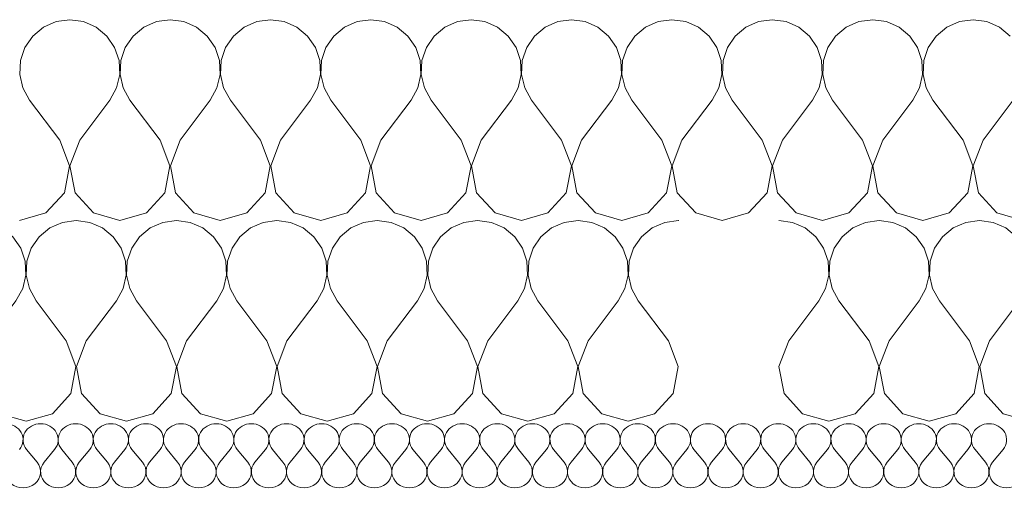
# Model space of a CAD drawing. Header units: millimetres. Extents: x -573548 to 674770, y -246895 to -89040.
# Tile 45 of 199: x 90116 to 90704, y -229927 to -229647. Entities that reach past the tile are written whole.
import ezdxf

# ---------------------------------------------------------------- set-up
doc = ezdxf.new("R2010")
doc.units = ezdxf.units.MM
doc.layers.add('Nowe_Drawing & Figure', color=7, linetype='Continuous')
doc.layers.add('Nowe_Drawing & Figure_Nr_pióra__59', color=8, linetype='Continuous', lineweight=9)

# ---------------------------------------------------------------- blocks, each defined once
blk = doc.blocks.new('*X112', base_point=(494560.37, -64691.1))
at = {"layer": 'Nowe_Drawing & Figure', "color": 21, "linetype": 'Continuous', "lineweight": 13, "true_color": 0xffaaaa}
for p, q in [((501475.07, -27280.09), (501468.77, -27272.41)), ((501479.27, -27280.09), (501485.57, -27272.41)), ((501496.07, -27280.09), (501489.77, -27272.41)), ((501500.27, -27280.09), (501506.57, -27272.41)), ((501517.07, -27280.09), (501510.77, -27272.41)), ((501521.27, -27280.09), (501527.57, -27272.41)), ((501538.07, -27280.09), (501531.77, -27272.41)), ((501542.27, -27280.09), (501548.57, -27272.41)), ((501559.07, -27280.09), (501552.77, -27272.41)), ((501563.27, -27280.09), (501569.57, -27272.41)), ((501580.07, -27280.09), (501573.77, -27272.41)), ((501584.27, -27280.09), (501590.57, -27272.41)), ((501601.07, -27280.09), (501594.77, -27272.41)), ((501605.27, -27280.09), (501611.57, -27272.41)), ((501622.07, -27280.09), (501615.77, -27272.41)), ((501626.27, -27280.09), (501632.57, -27272.41)), ((501643.07, -27280.09), (501636.77, -27272.41)), ((501647.27, -27280.09), (501653.57, -27272.41)), ((501664.07, -27280.09), (501657.77, -27272.41)), ((501668.27, -27280.09), (501674.57, -27272.41)), ((501685.07, -27280.09), (501678.77, -27272.41)), ((501689.27, -27280.09), (501695.57, -27272.41)), ((501706.07, -27280.09), (501699.77, -27272.41)), ((501710.27, -27280.09), (501716.57, -27272.41)), ((501727.07, -27280.09), (501720.77, -27272.41)), ((501731.27, -27280.09), (501737.57, -27272.41)), ((501748.07, -27280.09), (501741.77, -27272.41)), ((501752.27, -27280.09), (501758.57, -27272.41)), ((501769.07, -27280.09), (501762.77, -27272.41)), ((501773.27, -27280.09), (501779.57, -27272.41)), ((501790.07, -27280.09), (501783.77, -27272.41)), ((501794.27, -27280.09), (501800.57, -27272.41)), ((501811.07, -27280.09), (501804.77, -27272.41)), ((501815.27, -27280.09), (501821.57, -27272.41)), ((501832.07, -27280.09), (501825.77, -27272.41)), ((501836.27, -27280.09), (501842.57, -27272.41)), ((501853.07, -27280.09), (501846.77, -27272.41)), ((501857.27, -27280.09), (501863.57, -27272.41)), ((501874.07, -27280.09), (501867.77, -27272.41)), ((501878.27, -27280.09), (501884.57, -27272.41)), ((501895.07, -27280.09), (501888.77, -27272.41)), ((501899.27, -27280.09), (501905.57, -27272.41)), ((501916.07, -27280.09), (501909.77, -27272.41)), ((501920.27, -27280.09), (501926.57, -27272.41)), ((501937.07, -27280.09), (501930.77, -27272.41)), ((501941.27, -27280.09), (501947.57, -27272.41)), ((501958.07, -27280.09), (501951.77, -27272.41)), ((501962.27, -27280.09), (501968.57, -27272.41)), ((501979.07, -27280.09), (501972.77, -27272.41)), ((501983.27, -27280.09), (501989.57, -27272.41)), ((502000.07, -27280.09), (501993.77, -27272.41)), ((502004.27, -27280.09), (502010.57, -27272.41)), ((502021.07, -27280.09), (502014.77, -27272.41)), ((502025.27, -27280.09), (502031.57, -27272.41)), ((502042.07, -27280.09), (502035.77, -27272.41)), ((502046.27, -27280.09), (502052.57, -27272.41))]:
    blk.add_line(p, q, dxfattribs=at)
for centre, start_param, end_param in [((501456.17, -27266.65), 5.639684, 7.853982), ((501477.17, -27266.65), 1.570796, 3.785094), ((501477.17, -27266.65), 5.639684, 7.853982), ((501498.17, -27266.65), 1.570796, 3.785094), ((501498.17, -27266.65), 5.639684, 7.853982), ((501519.17, -27266.65), 1.570796, 3.785094), ((501519.17, -27266.65), 5.639684, 7.853982), ((501540.17, -27266.65), 1.570796, 3.785094), ((501540.17, -27266.65), 5.639684, 7.853982), ((501561.17, -27266.65), 1.570796, 3.785094), ((501561.17, -27266.65), 5.639684, 7.853982), ((501582.17, -27266.65), 1.570796, 3.785094), ((501582.17, -27266.65), 5.639684, 7.853982), ((501603.17, -27266.65), 1.570796, 3.785094), ((501603.17, -27266.65), 5.639684, 7.853982), ((501624.17, -27266.65), 1.570796, 3.785094), ((501624.17, -27266.65), 5.639684, 7.853982), ((501645.17, -27266.65), 1.570796, 3.785094), ((501645.17, -27266.65), 5.639684, 7.853982), ((501666.17, -27266.65), 1.570796, 3.785094), ((501666.17, -27266.65), 5.639684, 7.853982), ((501687.17, -27266.65), 1.570796, 3.785094), ((501687.17, -27266.65), 5.639684, 7.853982), ((501708.17, -27266.65), 1.570796, 3.785094), ((501708.17, -27266.65), 5.639684, 7.853982), ((501729.17, -27266.65), 1.570796, 3.785094), ((501729.17, -27266.65), 5.639684, 7.853982), ((501750.17, -27266.65), 1.570796, 3.785094), ((501750.17, -27266.65), 5.639684, 7.853982), ((501771.17, -27266.65), 1.570796, 3.785094), ((501771.17, -27266.65), 5.639684, 7.853982), ((501792.17, -27266.65), 1.570796, 3.785094), ((501792.17, -27266.65), 5.639684, 7.853982), ((501813.17, -27266.65), 1.570796, 3.785094), ((501813.17, -27266.65), 5.639684, 7.853982), ((501834.17, -27266.65), 1.570796, 3.785094), ((501834.17, -27266.65), 5.639684, 7.853982), ((501855.17, -27266.65), 1.570796, 3.785094), ((501855.17, -27266.65), 5.639684, 7.853982), ((501876.17, -27266.65), 1.570796, 3.785094), ((501876.17, -27266.65), 5.639684, 7.853982), ((501897.17, -27266.65), 1.570796, 3.785094), ((501897.17, -27266.65), 5.639684, 7.853982), ((501918.17, -27266.65), 1.570796, 3.785094), ((501918.17, -27266.65), 5.639684, 7.853982), ((501939.17, -27266.65), 1.570796, 3.785094), ((501939.17, -27266.65), 5.639684, 7.853982), ((501960.17, -27266.65), 1.570796, 3.785094), ((501960.17, -27266.65), 5.639684, 7.853982), ((501981.17, -27266.65), 1.570796, 3.785094), ((501981.17, -27266.65), 5.639684, 7.853982), ((502002.17, -27266.65), 1.570796, 3.785094), ((502002.17, -27266.65), 5.639684, 7.853982), ((502023.17, -27266.65), 1.570796, 3.785094), ((502023.17, -27266.65), 5.639684, 7.853982), ((502044.17, -27266.65), 1.570796, 3.785094), ((502044.17, -27266.65), 5.639684, 7.853982), ((501466.67, -27285.85), 2.498092, 6.926686), ((501487.67, -27285.85), 2.498092, 6.926686), ((501508.67, -27285.85), 2.498092, 6.926686), ((501529.67, -27285.85), 2.498092, 6.926686), ((501550.67, -27285.85), 2.498092, 6.926686), ((501571.67, -27285.85), 2.498092, 6.926686), ((501592.67, -27285.85), 2.498092, 6.926686), ((501613.67, -27285.85), 2.498092, 6.926686), ((501634.67, -27285.85), 2.498092, 6.926686), ((501655.67, -27285.85), 2.498092, 6.926686), ((501676.67, -27285.85), 2.498092, 6.926686), ((501697.67, -27285.85), 2.498092, 6.926686), ((501718.67, -27285.85), 2.498092, 6.926686), ((501739.67, -27285.85), 2.498092, 6.926686), ((501760.67, -27285.85), 2.498092, 6.926686), ((501781.67, -27285.85), 2.498092, 6.926686), ((501802.67, -27285.85), 2.498092, 6.926686), ((501823.67, -27285.85), 2.498092, 6.926686), ((501844.67, -27285.85), 2.498092, 6.926686), ((501865.67, -27285.85), 2.498092, 6.926686), ((501886.67, -27285.85), 2.498092, 6.926686), ((501907.67, -27285.85), 2.498092, 6.926686), ((501928.67, -27285.85), 2.498092, 6.926686), ((501949.67, -27285.85), 2.498092, 6.926686), ((501970.67, -27285.85), 2.498092, 6.926686), ((501991.67, -27285.85), 2.498092, 6.926686), ((502012.67, -27285.85), 2.498092, 6.926686), ((502033.67, -27285.85), 2.498092, 6.926686), ((502054.67, -27285.85), 2.498092, 6.926686)]:
    blk.add_ellipse(centre, major_axis=(10.5, 0), ratio=0.914286, start_param=start_param, end_param=end_param, dxfattribs=at)
blk = doc.blocks.new('Wypełnienie_4_1', base_point=(494560.37, -64691.1))
at = {"layer": 'Nowe_Drawing & Figure', "color": 21, "linetype": 'Continuous', "lineweight": 13, "true_color": 0xffaaaa}
blk.add_blockref('*X112', (494560.37, -64691.1), dxfattribs=at)
blk = doc.blocks.new('*X140', base_point=(494560.37, -64691.1))
at = {"layer": 'Nowe_Drawing & Figure', "color": 21, "linetype": 'Continuous', "lineweight": 13, "true_color": 0xffaaaa}
for p, q in [((501326.65, -27136.72), (501318.45, -27135.58)), ((501334.22, -27140.06), (501326.65, -27136.72)), ((501340.6, -27145.34), (501334.22, -27140.06)), ((501362.68, -27140.06), (501356.31, -27145.34)), ((501370.25, -27136.72), (501362.68, -27140.06)), ((501378.45, -27135.58), (501370.25, -27136.72)), ((501386.65, -27136.72), (501378.45, -27135.58)), ((501394.22, -27140.06), (501386.65, -27136.72)), ((501400.6, -27145.34), (501394.22, -27140.06)), ((501422.68, -27140.06), (501416.31, -27145.34)), ((501430.25, -27136.72), (501422.68, -27140.06)), ((501438.45, -27135.58), (501430.25, -27136.72)), ((501446.65, -27136.72), (501438.45, -27135.58)), ((501454.22, -27140.06), (501446.65, -27136.72)), ((501460.6, -27145.34), (501454.22, -27140.06)), ((501482.68, -27140.06), (501476.31, -27145.34)), ((501490.25, -27136.72), (501482.68, -27140.06)), ((501498.45, -27135.58), (501490.25, -27136.72)), ((501506.65, -27136.72), (501498.45, -27135.58)), ((501514.22, -27140.06), (501506.65, -27136.72)), ((501520.6, -27145.34), (501514.22, -27140.06)), ((501542.68, -27140.06), (501536.31, -27145.34)), ((501550.25, -27136.72), (501542.68, -27140.06)), ((501558.45, -27135.58), (501550.25, -27136.72)), ((501566.65, -27136.72), (501558.45, -27135.58)), ((501574.22, -27140.06), (501566.65, -27136.72)), ((501580.6, -27145.34), (501574.22, -27140.06)), ((501602.68, -27140.06), (501596.31, -27145.34)), ((501610.25, -27136.72), (501602.68, -27140.06)), ((501618.45, -27135.58), (501610.25, -27136.72)), ((501626.65, -27136.72), (501618.45, -27135.58)), ((501634.22, -27140.06), (501626.65, -27136.72)), ((501640.6, -27145.34), (501634.22, -27140.06)), ((501662.68, -27140.06), (501656.31, -27145.34)), ((501670.25, -27136.72), (501662.68, -27140.06)), ((501678.45, -27135.58), (501670.25, -27136.72)), ((501686.65, -27136.72), (501678.45, -27135.58)), ((501694.22, -27140.06), (501686.65, -27136.72)), ((501700.6, -27145.34), (501694.22, -27140.06)), ((501722.68, -27140.06), (501716.31, -27145.34)), ((501730.25, -27136.72), (501722.68, -27140.06)), ((501738.45, -27135.58), (501730.25, -27136.72)), ((501746.65, -27136.72), (501738.45, -27135.58)), ((501754.22, -27140.06), (501746.65, -27136.72)), ((501760.6, -27145.34), (501754.22, -27140.06)), ((501782.68, -27140.06), (501776.31, -27145.34)), ((501790.25, -27136.72), (501782.68, -27140.06)), ((501798.45, -27135.58), (501790.25, -27136.72)), ((501806.65, -27136.72), (501798.45, -27135.58)), ((501814.22, -27140.06), (501806.65, -27136.72)), ((501820.6, -27145.34), (501814.22, -27140.06)), ((501842.68, -27140.06), (501836.31, -27145.34)), ((501850.25, -27136.72), (501842.68, -27140.06)), ((501858.45, -27135.58), (501850.25, -27136.72)), ((501858.72, -27135.62), (501858.45, -27135.58)), ((501345.28, -27152.16), (501340.6, -27145.34)), ((501356.31, -27145.34), (501351.62, -27152.16)), ((501405.28, -27152.16), (501400.6, -27145.34)), ((501416.31, -27145.34), (501411.62, -27152.16)), ((501465.28, -27152.16), (501460.6, -27145.34)), ((501476.31, -27145.34), (501471.62, -27152.16)), ((501525.28, -27152.16), (501520.6, -27145.34)), ((501536.31, -27145.34), (501531.62, -27152.16)), ((501585.28, -27152.16), (501580.6, -27145.34)), ((501596.31, -27145.34), (501591.62, -27152.16)), ((501645.28, -27152.16), (501640.6, -27145.34)), ((501656.31, -27145.34), (501651.62, -27152.16)), ((501705.28, -27152.16), (501700.6, -27145.34)), ((501716.31, -27145.34), (501711.62, -27152.16)), ((501765.28, -27152.16), (501760.6, -27145.34)), ((501776.31, -27145.34), (501771.62, -27152.16)), ((501825.28, -27152.16), (501820.6, -27145.34)), ((501836.31, -27145.34), (501831.62, -27152.16)), ((501347.93, -27160.01), (501345.28, -27152.16)), ((501351.62, -27152.16), (501348.97, -27160.01)), ((501407.93, -27160.01), (501405.28, -27152.16)), ((501411.62, -27152.16), (501408.97, -27160.01)), ((501467.93, -27160.01), (501465.28, -27152.16)), ((501471.62, -27152.16), (501468.97, -27160.01)), ((501527.93, -27160.01), (501525.28, -27152.16)), ((501531.62, -27152.16), (501528.97, -27160.01)), ((501587.93, -27160.01), (501585.28, -27152.16)), ((501591.62, -27152.16), (501588.97, -27160.01)), ((501647.93, -27160.01), (501645.28, -27152.16)), ((501651.62, -27152.16), (501648.97, -27160.01)), ((501707.93, -27160.01), (501705.28, -27152.16)), ((501711.62, -27152.16), (501708.97, -27160.01)), ((501767.93, -27160.01), (501765.28, -27152.16)), ((501771.62, -27152.16), (501768.97, -27160.01)), ((501827.93, -27160.01), (501825.28, -27152.16)), ((501831.62, -27152.16), (501828.97, -27160.01)), ((501348.33, -27168.28), (501347.93, -27160.01)), ((501348.97, -27160.01), (501348.57, -27168.28)), ((501408.33, -27168.28), (501407.93, -27160.01)), ((501408.97, -27160.01), (501408.57, -27168.28)), ((501468.33, -27168.28), (501467.93, -27160.01)), ((501468.97, -27160.01), (501468.57, -27168.28)), ((501528.33, -27168.28), (501527.93, -27160.01)), ((501528.97, -27160.01), (501528.57, -27168.28)), ((501588.33, -27168.28), (501587.93, -27160.01)), ((501588.97, -27160.01), (501588.57, -27168.28)), ((501648.33, -27168.28), (501647.93, -27160.01)), ((501648.97, -27160.01), (501648.57, -27168.28)), ((501708.33, -27168.28), (501707.93, -27160.01)), ((501708.97, -27160.01), (501708.57, -27168.28)), ((501768.33, -27168.28), (501767.93, -27160.01)), ((501768.97, -27160.01), (501768.57, -27168.28)), ((501828.33, -27168.28), (501827.93, -27160.01)), ((501828.97, -27160.01), (501828.57, -27168.28)), ((501346.46, -27176.34), (501348.33, -27168.28)), ((501348.57, -27168.28), (501350.45, -27176.34)), ((501406.46, -27176.34), (501408.33, -27168.28)), ((501408.57, -27168.28), (501410.45, -27176.34)), ((501466.46, -27176.34), (501468.33, -27168.28)), ((501468.57, -27168.28), (501470.45, -27176.34)), ((501526.46, -27176.34), (501528.33, -27168.28)), ((501528.57, -27168.28), (501530.45, -27176.34)), ((501586.46, -27176.34), (501588.33, -27168.28)), ((501588.57, -27168.28), (501590.45, -27176.34)), ((501646.46, -27176.34), (501648.33, -27168.28)), ((501648.57, -27168.28), (501650.45, -27176.34)), ((501706.46, -27176.34), (501708.33, -27168.28)), ((501708.57, -27168.28), (501710.45, -27176.34)), ((501766.46, -27176.34), (501768.33, -27168.28)), ((501768.57, -27168.28), (501770.45, -27176.34)), ((501826.46, -27176.34), (501828.33, -27168.28)), ((501828.57, -27168.28), (501830.45, -27176.34)), ((501342.45, -27183.58), (501346.46, -27176.34)), ((501350.45, -27176.34), (501354.45, -27183.58)), ((501402.45, -27183.58), (501406.46, -27176.34)), ((501410.45, -27176.34), (501414.45, -27183.58)), ((501462.45, -27183.58), (501466.46, -27176.34)), ((501470.45, -27176.34), (501474.45, -27183.58)), ((501522.45, -27183.58), (501526.46, -27176.34)), ((501530.45, -27176.34), (501534.45, -27183.58)), ((501582.45, -27183.58), (501586.46, -27176.34)), ((501590.45, -27176.34), (501594.45, -27183.58)), ((501642.45, -27183.58), (501646.46, -27176.34)), ((501650.45, -27176.34), (501654.45, -27183.58)), ((501702.45, -27183.58), (501706.46, -27176.34)), ((501710.45, -27176.34), (501714.45, -27183.58)), ((501762.45, -27183.58), (501766.46, -27176.34)), ((501770.45, -27176.34), (501774.45, -27183.58)), ((501822.45, -27183.58), (501826.46, -27176.34)), ((501830.45, -27176.34), (501834.45, -27183.58)), ((501324.45, -27207.58), (501342.45, -27183.58)), ((501372.45, -27207.58), (501354.45, -27183.58)), ((501384.45, -27207.58), (501402.45, -27183.58)), ((501432.45, -27207.58), (501414.45, -27183.58)), ((501444.45, -27207.58), (501462.45, -27183.58)), ((501492.45, -27207.58), (501474.45, -27183.58)), ((501504.45, -27207.58), (501522.45, -27183.58)), ((501552.45, -27207.58), (501534.45, -27183.58)), ((501564.45, -27207.58), (501582.45, -27183.58)), ((501612.45, -27207.58), (501594.45, -27183.58)), ((501624.45, -27207.58), (501642.45, -27183.58)), ((501672.45, -27207.58), (501654.45, -27183.58)), ((501684.45, -27207.58), (501702.45, -27183.58)), ((501732.45, -27207.58), (501714.45, -27183.58)), ((501744.45, -27207.58), (501762.45, -27183.58)), ((501792.45, -27207.58), (501774.45, -27183.58)), ((501804.45, -27207.58), (501822.45, -27183.58)), ((501852.45, -27207.58), (501834.45, -27183.58)), ((501324.45, -27207.58), (501318.57, -27222.89)), ((501378.33, -27222.89), (501372.45, -27207.58)), ((501384.45, -27207.58), (501378.57, -27222.89)), ((501438.33, -27222.89), (501432.45, -27207.58)), ((501444.45, -27207.58), (501438.57, -27222.89)), ((501498.33, -27222.89), (501492.45, -27207.58)), ((501504.45, -27207.58), (501498.57, -27222.89)), ((501558.33, -27222.89), (501552.45, -27207.58)), ((501564.45, -27207.58), (501558.57, -27222.89)), ((501618.33, -27222.89), (501612.45, -27207.58)), ((501624.45, -27207.58), (501618.57, -27222.89)), ((501678.33, -27222.89), (501672.45, -27207.58)), ((501684.45, -27207.58), (501678.57, -27222.89)), ((501738.33, -27222.89), (501732.45, -27207.58)), ((501744.45, -27207.58), (501738.57, -27222.89)), ((501798.33, -27222.89), (501792.45, -27207.58)), ((501804.45, -27207.58), (501798.57, -27222.89)), ((501858.33, -27222.89), (501852.45, -27207.58)), ((501318.57, -27222.89), (501321.62, -27239)), ((501375.28, -27239), (501378.33, -27222.89)), ((501378.57, -27222.89), (501381.62, -27239)), ((501435.28, -27239), (501438.33, -27222.89)), ((501438.57, -27222.89), (501441.62, -27239)), ((501495.28, -27239), (501498.33, -27222.89)), ((501498.57, -27222.89), (501501.62, -27239)), ((501555.28, -27239), (501558.33, -27222.89)), ((501558.57, -27222.89), (501561.62, -27239)), ((501615.28, -27239), (501618.33, -27222.89)), ((501618.57, -27222.89), (501621.62, -27239)), ((501675.28, -27239), (501678.33, -27222.89)), ((501678.57, -27222.89), (501681.62, -27239)), ((501735.28, -27239), (501738.33, -27222.89)), ((501738.57, -27222.89), (501741.62, -27239)), ((501795.28, -27239), (501798.33, -27222.89)), ((501798.57, -27222.89), (501801.62, -27239)), ((501855.28, -27239), (501858.33, -27222.89)), ((501321.62, -27239), (501332.68, -27251.1)), ((501364.22, -27251.1), (501375.28, -27239)), ((501381.62, -27239), (501392.68, -27251.1)), ((501424.22, -27251.1), (501435.28, -27239)), ((501441.62, -27239), (501452.68, -27251.1)), ((501484.22, -27251.1), (501495.28, -27239)), ((501501.62, -27239), (501512.68, -27251.1)), ((501544.22, -27251.1), (501555.28, -27239)), ((501561.62, -27239), (501572.68, -27251.1)), ((501604.22, -27251.1), (501615.28, -27239)), ((501621.62, -27239), (501632.68, -27251.1)), ((501664.22, -27251.1), (501675.28, -27239)), ((501681.62, -27239), (501692.68, -27251.1)), ((501724.22, -27251.1), (501735.28, -27239)), ((501741.62, -27239), (501752.68, -27251.1)), ((501784.22, -27251.1), (501795.28, -27239)), ((501801.62, -27239), (501812.68, -27251.1)), ((501844.22, -27251.1), (501855.28, -27239)), ((501332.68, -27251.1), (501348.45, -27255.58)), ((501348.45, -27255.58), (501364.22, -27251.1)), ((501392.68, -27251.1), (501408.45, -27255.58)), ((501408.45, -27255.58), (501424.22, -27251.1)), ((501452.68, -27251.1), (501468.45, -27255.58)), ((501468.45, -27255.58), (501484.22, -27251.1)), ((501512.68, -27251.1), (501528.45, -27255.58)), ((501528.45, -27255.58), (501544.22, -27251.1)), ((501572.68, -27251.1), (501588.45, -27255.58)), ((501588.45, -27255.58), (501604.22, -27251.1)), ((501632.68, -27251.1), (501648.45, -27255.58)), ((501648.45, -27255.58), (501664.22, -27251.1)), ((501692.68, -27251.1), (501708.45, -27255.58)), ((501708.45, -27255.58), (501724.22, -27251.1)), ((501752.68, -27251.1), (501768.45, -27255.58)), ((501768.45, -27255.58), (501784.22, -27251.1)), ((501812.68, -27251.1), (501828.45, -27255.58)), ((501828.45, -27255.58), (501844.22, -27251.1))]:
    blk.add_line(p, q, dxfattribs=at)
blk = doc.blocks.new('Wypełnienie_18_1', base_point=(494560.37, -64691.1))
at = {"layer": 'Nowe_Drawing & Figure', "color": 21, "linetype": 'Continuous', "lineweight": 13, "true_color": 0xffaaaa}
blk.add_blockref('*X140', (494560.37, -64691.1), dxfattribs=at)
blk = doc.blocks.new('*X142', base_point=(494560.37, -64691.1))
at = {"layer": 'Nowe_Drawing & Figure', "color": 21, "linetype": 'Continuous', "lineweight": 13, "true_color": 0xffaaaa}
for p, q in [((501926.65, -27136.72), (501918.45, -27135.58)), ((501934.22, -27140.06), (501926.65, -27136.72)), ((501940.6, -27145.34), (501934.22, -27140.06)), ((501962.68, -27140.06), (501956.31, -27145.34)), ((501970.25, -27136.72), (501962.68, -27140.06)), ((501978.45, -27135.58), (501970.25, -27136.72)), ((501986.65, -27136.72), (501978.45, -27135.58)), ((501994.22, -27140.06), (501986.65, -27136.72)), ((502000.6, -27145.34), (501994.22, -27140.06)), ((502022.68, -27140.06), (502016.31, -27145.34)), ((502030.25, -27136.72), (502022.68, -27140.06)), ((502038.45, -27135.58), (502030.25, -27136.72)), ((502046.65, -27136.72), (502038.45, -27135.58)), ((502054.22, -27140.06), (502046.65, -27136.72)), ((502060.6, -27145.34), (502054.22, -27140.06)), ((502082.68, -27140.06), (502076.31, -27145.34)), ((502090.25, -27136.72), (502082.68, -27140.06)), ((502098.45, -27135.58), (502090.25, -27136.72)), ((502106.65, -27136.72), (502098.45, -27135.58)), ((502114.22, -27140.06), (502106.65, -27136.72)), ((502120.6, -27145.34), (502114.22, -27140.06)), ((502142.68, -27140.06), (502136.31, -27145.34)), ((502150.25, -27136.72), (502142.68, -27140.06)), ((502158.45, -27135.58), (502150.25, -27136.72)), ((502166.65, -27136.72), (502158.45, -27135.58)), ((502174.22, -27140.06), (502166.65, -27136.72)), ((502180.6, -27145.34), (502174.22, -27140.06)), ((502202.68, -27140.06), (502196.31, -27145.34)), ((502210.25, -27136.72), (502202.68, -27140.06)), ((502218.45, -27135.58), (502210.25, -27136.72)), ((502226.65, -27136.72), (502218.45, -27135.58)), ((502234.22, -27140.06), (502226.65, -27136.72)), ((502240.6, -27145.34), (502234.22, -27140.06)), ((501945.28, -27152.16), (501940.6, -27145.34)), ((501956.31, -27145.34), (501951.62, -27152.16)), ((502005.28, -27152.16), (502000.6, -27145.34)), ((502016.31, -27145.34), (502011.62, -27152.16)), ((502065.28, -27152.16), (502060.6, -27145.34)), ((502076.31, -27145.34), (502071.62, -27152.16)), ((502125.28, -27152.16), (502120.6, -27145.34)), ((502136.31, -27145.34), (502131.62, -27152.16)), ((502185.28, -27152.16), (502180.6, -27145.34)), ((502196.31, -27145.34), (502191.62, -27152.16)), ((502245.28, -27152.16), (502240.6, -27145.34)), ((502256.31, -27145.34), (502251.62, -27152.16)), ((502260.2, -27142.11), (502256.31, -27145.34)), ((501947.93, -27160.01), (501945.28, -27152.16)), ((501951.62, -27152.16), (501948.97, -27160.01)), ((502007.93, -27160.01), (502005.28, -27152.16)), ((502011.62, -27152.16), (502008.97, -27160.01)), ((502067.93, -27160.01), (502065.28, -27152.16)), ((502071.62, -27152.16), (502068.97, -27160.01)), ((502127.93, -27160.01), (502125.28, -27152.16)), ((502131.62, -27152.16), (502128.97, -27160.01)), ((502187.93, -27160.01), (502185.28, -27152.16)), ((502191.62, -27152.16), (502188.97, -27160.01)), ((502247.93, -27160.01), (502245.28, -27152.16)), ((502251.62, -27152.16), (502248.97, -27160.01)), ((501948.33, -27168.28), (501947.93, -27160.01)), ((501948.97, -27160.01), (501948.57, -27168.28)), ((502008.33, -27168.28), (502007.93, -27160.01)), ((502008.97, -27160.01), (502008.57, -27168.28)), ((502068.33, -27168.28), (502067.93, -27160.01)), ((502068.97, -27160.01), (502068.57, -27168.28)), ((502128.33, -27168.28), (502127.93, -27160.01)), ((502128.97, -27160.01), (502128.57, -27168.28)), ((502188.33, -27168.28), (502187.93, -27160.01)), ((502188.97, -27160.01), (502188.57, -27168.28)), ((502248.33, -27168.28), (502247.93, -27160.01)), ((502248.97, -27160.01), (502248.57, -27168.28)), ((501946.46, -27176.34), (501948.33, -27168.28)), ((501948.57, -27168.28), (501950.45, -27176.34)), ((502006.46, -27176.34), (502008.33, -27168.28)), ((502008.57, -27168.28), (502010.45, -27176.34)), ((502066.46, -27176.34), (502068.33, -27168.28)), ((502068.57, -27168.28), (502070.45, -27176.34)), ((502126.46, -27176.34), (502128.33, -27168.28)), ((502128.57, -27168.28), (502130.45, -27176.34)), ((502186.46, -27176.34), (502188.33, -27168.28)), ((502188.57, -27168.28), (502190.45, -27176.34)), ((502246.46, -27176.34), (502248.33, -27168.28)), ((502248.57, -27168.28), (502250.45, -27176.34)), ((501942.45, -27183.58), (501946.46, -27176.34)), ((501950.45, -27176.34), (501954.45, -27183.58)), ((502002.45, -27183.58), (502006.46, -27176.34)), ((502010.45, -27176.34), (502014.45, -27183.58)), ((502062.45, -27183.58), (502066.46, -27176.34)), ((502070.45, -27176.34), (502074.45, -27183.58)), ((502122.45, -27183.58), (502126.46, -27176.34)), ((502130.45, -27176.34), (502134.45, -27183.58)), ((502182.45, -27183.58), (502186.46, -27176.34)), ((502190.45, -27176.34), (502194.45, -27183.58)), ((502242.45, -27183.58), (502246.46, -27176.34)), ((502250.45, -27176.34), (502254.45, -27183.58)), ((501924.45, -27207.58), (501942.45, -27183.58)), ((501972.45, -27207.58), (501954.45, -27183.58)), ((501984.45, -27207.58), (502002.45, -27183.58)), ((502032.45, -27207.58), (502014.45, -27183.58)), ((502044.45, -27207.58), (502062.45, -27183.58)), ((502092.45, -27207.58), (502074.45, -27183.58)), ((502104.45, -27207.58), (502122.45, -27183.58)), ((502152.45, -27207.58), (502134.45, -27183.58)), ((502164.45, -27207.58), (502182.45, -27183.58)), ((502212.45, -27207.58), (502194.45, -27183.58)), ((502224.45, -27207.58), (502242.45, -27183.58)), ((502260.09, -27191.1), (502254.45, -27183.58)), ((501924.45, -27207.58), (501918.57, -27222.89)), ((501978.33, -27222.89), (501972.45, -27207.58)), ((501984.45, -27207.58), (501978.57, -27222.89)), ((502038.33, -27222.89), (502032.45, -27207.58)), ((502044.45, -27207.58), (502038.57, -27222.89)), ((502098.33, -27222.89), (502092.45, -27207.58)), ((502104.45, -27207.58), (502098.57, -27222.89)), ((502158.33, -27222.89), (502152.45, -27207.58)), ((502164.45, -27207.58), (502158.57, -27222.89)), ((502218.33, -27222.89), (502212.45, -27207.58)), ((502224.45, -27207.58), (502218.57, -27222.89)), ((501918.57, -27222.89), (501921.62, -27239)), ((501975.28, -27239), (501978.33, -27222.89)), ((501978.57, -27222.89), (501981.62, -27239)), ((502035.28, -27239), (502038.33, -27222.89)), ((502038.57, -27222.89), (502041.62, -27239)), ((502095.28, -27239), (502098.33, -27222.89)), ((502098.57, -27222.89), (502101.62, -27239)), ((502155.28, -27239), (502158.33, -27222.89)), ((502158.57, -27222.89), (502161.62, -27239)), ((502215.28, -27239), (502218.33, -27222.89)), ((502218.57, -27222.89), (502221.62, -27239)), ((501921.62, -27239), (501932.68, -27251.1)), ((501964.22, -27251.1), (501975.28, -27239)), ((501981.62, -27239), (501992.68, -27251.1)), ((502024.22, -27251.1), (502035.28, -27239)), ((502041.62, -27239), (502052.68, -27251.1)), ((502084.22, -27251.1), (502095.28, -27239)), ((502101.62, -27239), (502112.68, -27251.1)), ((502144.22, -27251.1), (502155.28, -27239)), ((502161.62, -27239), (502172.68, -27251.1)), ((502204.22, -27251.1), (502215.28, -27239)), ((502221.62, -27239), (502232.68, -27251.1)), ((501932.68, -27251.1), (501948.45, -27255.58)), ((501948.45, -27255.58), (501964.22, -27251.1)), ((501992.68, -27251.1), (502008.45, -27255.58)), ((502008.45, -27255.58), (502024.22, -27251.1)), ((502052.68, -27251.1), (502068.45, -27255.58)), ((502068.45, -27255.58), (502084.22, -27251.1)), ((502112.68, -27251.1), (502128.45, -27255.58)), ((502128.45, -27255.58), (502144.22, -27251.1)), ((502172.68, -27251.1), (502188.45, -27255.58)), ((502188.45, -27255.58), (502204.22, -27251.1)), ((502232.68, -27251.1), (502248.45, -27255.58)), ((502248.45, -27255.58), (502259.96, -27252.31))]:
    blk.add_line(p, q, dxfattribs=at)
blk = doc.blocks.new('Wypełnienie_19_1', base_point=(494560.37, -64691.1))
at = {"layer": 'Nowe_Drawing & Figure', "color": 21, "linetype": 'Continuous', "lineweight": 13, "true_color": 0xffaaaa}
blk.add_blockref('*X142', (494560.37, -64691.1), dxfattribs=at)
blk = doc.blocks.new('*X168', base_point=(494560.37, -64691.1))
at = {"layer": 'Nowe_Drawing & Figure', "color": 21, "linetype": 'Continuous', "lineweight": 13, "true_color": 0xffaaaa}
for p, q in [((501486.41, -27016.72), (501478.83, -27020.06)), ((501494.6, -27015.58), (501486.41, -27016.72)), ((501502.8, -27016.72), (501494.6, -27015.58)), ((501510.38, -27020.06), (501502.8, -27016.72)), ((501546.41, -27016.72), (501538.83, -27020.06)), ((501554.6, -27015.58), (501546.41, -27016.72)), ((501562.8, -27016.72), (501554.6, -27015.58)), ((501570.38, -27020.06), (501562.8, -27016.72)), ((501606.41, -27016.72), (501598.83, -27020.06)), ((501614.6, -27015.58), (501606.41, -27016.72)), ((501622.8, -27016.72), (501614.6, -27015.58)), ((501630.38, -27020.06), (501622.8, -27016.72)), ((501666.41, -27016.72), (501658.83, -27020.06)), ((501674.6, -27015.58), (501666.41, -27016.72)), ((501682.8, -27016.72), (501674.6, -27015.58)), ((501690.38, -27020.06), (501682.8, -27016.72)), ((501726.41, -27016.72), (501718.83, -27020.06)), ((501734.6, -27015.58), (501726.41, -27016.72)), ((501742.8, -27016.72), (501734.6, -27015.58)), ((501750.38, -27020.06), (501742.8, -27016.72)), ((501786.41, -27016.72), (501778.83, -27020.06)), ((501794.6, -27015.58), (501786.41, -27016.72)), ((501802.8, -27016.72), (501794.6, -27015.58)), ((501810.38, -27020.06), (501802.8, -27016.72)), ((501846.41, -27016.72), (501838.83, -27020.06)), ((501854.6, -27015.58), (501846.41, -27016.72)), ((501862.8, -27016.72), (501854.6, -27015.58)), ((501870.38, -27020.06), (501862.8, -27016.72)), ((501906.41, -27016.72), (501898.83, -27020.06)), ((501914.6, -27015.58), (501906.41, -27016.72)), ((501922.8, -27016.72), (501914.6, -27015.58)), ((501930.38, -27020.06), (501922.8, -27016.72)), ((501966.41, -27016.72), (501958.83, -27020.06)), ((501974.6, -27015.58), (501966.41, -27016.72)), ((501982.8, -27016.72), (501974.6, -27015.58)), ((501990.38, -27020.06), (501982.8, -27016.72)), ((502026.41, -27016.72), (502018.83, -27020.06)), ((502034.6, -27015.58), (502026.41, -27016.72)), ((502042.8, -27016.72), (502034.6, -27015.58)), ((502050.38, -27020.06), (502042.8, -27016.72)), ((501478.83, -27020.06), (501472.46, -27025.34)), ((501516.75, -27025.34), (501510.38, -27020.06)), ((501538.83, -27020.06), (501532.46, -27025.34)), ((501576.75, -27025.34), (501570.38, -27020.06)), ((501598.83, -27020.06), (501592.46, -27025.34)), ((501636.75, -27025.34), (501630.38, -27020.06)), ((501658.83, -27020.06), (501652.46, -27025.34)), ((501696.75, -27025.34), (501690.38, -27020.06)), ((501718.83, -27020.06), (501712.46, -27025.34)), ((501756.75, -27025.34), (501750.38, -27020.06)), ((501778.83, -27020.06), (501772.46, -27025.34)), ((501816.75, -27025.34), (501810.38, -27020.06)), ((501838.83, -27020.06), (501832.46, -27025.34)), ((501876.75, -27025.34), (501870.38, -27020.06)), ((501898.83, -27020.06), (501892.46, -27025.34)), ((501936.75, -27025.34), (501930.38, -27020.06)), ((501958.83, -27020.06), (501952.46, -27025.34)), ((501996.75, -27025.34), (501990.38, -27020.06)), ((502018.83, -27020.06), (502012.46, -27025.34)), ((502056.75, -27025.34), (502050.38, -27020.06)), ((501472.46, -27025.34), (501467.77, -27032.16)), ((501521.44, -27032.16), (501516.75, -27025.34)), ((501532.46, -27025.34), (501527.77, -27032.16)), ((501581.44, -27032.16), (501576.75, -27025.34)), ((501592.46, -27025.34), (501587.77, -27032.16)), ((501641.44, -27032.16), (501636.75, -27025.34)), ((501652.46, -27025.34), (501647.77, -27032.16)), ((501701.44, -27032.16), (501696.75, -27025.34)), ((501712.46, -27025.34), (501707.77, -27032.16)), ((501761.44, -27032.16), (501756.75, -27025.34)), ((501772.46, -27025.34), (501767.77, -27032.16)), ((501821.44, -27032.16), (501816.75, -27025.34)), ((501832.46, -27025.34), (501827.77, -27032.16)), ((501881.44, -27032.16), (501876.75, -27025.34)), ((501892.46, -27025.34), (501887.77, -27032.16)), ((501941.44, -27032.16), (501936.75, -27025.34)), ((501952.46, -27025.34), (501947.77, -27032.16)), ((502001.44, -27032.16), (501996.75, -27025.34)), ((502012.46, -27025.34), (502007.77, -27032.16)), ((501467.77, -27032.16), (501465.13, -27040.01)), ((501524.08, -27040.01), (501521.44, -27032.16)), ((501527.77, -27032.16), (501525.13, -27040.01)), ((501584.08, -27040.01), (501581.44, -27032.16)), ((501587.77, -27032.16), (501585.13, -27040.01)), ((501644.08, -27040.01), (501641.44, -27032.16)), ((501647.77, -27032.16), (501645.13, -27040.01)), ((501704.08, -27040.01), (501701.44, -27032.16)), ((501707.77, -27032.16), (501705.13, -27040.01)), ((501764.08, -27040.01), (501761.44, -27032.16)), ((501767.77, -27032.16), (501765.13, -27040.01)), ((501824.08, -27040.01), (501821.44, -27032.16)), ((501827.77, -27032.16), (501825.13, -27040.01)), ((501884.08, -27040.01), (501881.44, -27032.16)), ((501887.77, -27032.16), (501885.13, -27040.01)), ((501944.08, -27040.01), (501941.44, -27032.16)), ((501947.77, -27032.16), (501945.13, -27040.01)), ((502004.08, -27040.01), (502001.44, -27032.16)), ((502007.77, -27032.16), (502005.13, -27040.01)), ((501465.13, -27040.01), (501464.73, -27048.28)), ((501524.48, -27048.28), (501524.08, -27040.01)), ((501525.13, -27040.01), (501524.73, -27048.28)), ((501584.48, -27048.28), (501584.08, -27040.01)), ((501585.13, -27040.01), (501584.73, -27048.28)), ((501644.48, -27048.28), (501644.08, -27040.01)), ((501645.13, -27040.01), (501644.73, -27048.28)), ((501704.48, -27048.28), (501704.08, -27040.01)), ((501705.13, -27040.01), (501704.73, -27048.28)), ((501764.48, -27048.28), (501764.08, -27040.01)), ((501765.13, -27040.01), (501764.73, -27048.28)), ((501824.48, -27048.28), (501824.08, -27040.01)), ((501825.13, -27040.01), (501824.73, -27048.28)), ((501884.48, -27048.28), (501884.08, -27040.01)), ((501885.13, -27040.01), (501884.73, -27048.28)), ((501944.48, -27048.28), (501944.08, -27040.01)), ((501945.13, -27040.01), (501944.73, -27048.28)), ((502004.48, -27048.28), (502004.08, -27040.01)), ((502005.13, -27040.01), (502004.73, -27048.28)), ((501464.73, -27048.28), (501466.6, -27056.34)), ((501522.61, -27056.34), (501524.48, -27048.28)), ((501524.73, -27048.28), (501526.6, -27056.34)), ((501582.61, -27056.34), (501584.48, -27048.28)), ((501584.73, -27048.28), (501586.6, -27056.34)), ((501642.61, -27056.34), (501644.48, -27048.28)), ((501644.73, -27048.28), (501646.6, -27056.34)), ((501702.61, -27056.34), (501704.48, -27048.28)), ((501704.73, -27048.28), (501706.6, -27056.34)), ((501762.61, -27056.34), (501764.48, -27048.28)), ((501764.73, -27048.28), (501766.6, -27056.34)), ((501822.61, -27056.34), (501824.48, -27048.28)), ((501824.73, -27048.28), (501826.6, -27056.34)), ((501882.61, -27056.34), (501884.48, -27048.28)), ((501884.73, -27048.28), (501886.6, -27056.34)), ((501942.61, -27056.34), (501944.48, -27048.28)), ((501944.73, -27048.28), (501946.6, -27056.34)), ((502002.61, -27056.34), (502004.48, -27048.28)), ((502004.73, -27048.28), (502006.6, -27056.34)), ((501466.6, -27056.34), (501470.6, -27063.58)), ((501518.6, -27063.58), (501522.61, -27056.34)), ((501526.6, -27056.34), (501530.6, -27063.58)), ((501578.6, -27063.58), (501582.61, -27056.34)), ((501586.6, -27056.34), (501590.6, -27063.58)), ((501638.6, -27063.58), (501642.61, -27056.34)), ((501646.6, -27056.34), (501650.6, -27063.58)), ((501698.6, -27063.58), (501702.61, -27056.34)), ((501706.6, -27056.34), (501710.6, -27063.58)), ((501758.6, -27063.58), (501762.61, -27056.34)), ((501766.6, -27056.34), (501770.6, -27063.58)), ((501818.6, -27063.58), (501822.61, -27056.34)), ((501826.6, -27056.34), (501830.6, -27063.58)), ((501878.6, -27063.58), (501882.61, -27056.34)), ((501886.6, -27056.34), (501890.6, -27063.58)), ((501938.6, -27063.58), (501942.61, -27056.34)), ((501946.6, -27056.34), (501950.6, -27063.58)), ((501998.6, -27063.58), (502002.61, -27056.34)), ((502006.6, -27056.34), (502010.6, -27063.58)), ((501488.6, -27087.58), (501470.6, -27063.58)), ((501500.6, -27087.58), (501518.6, -27063.58)), ((501548.6, -27087.58), (501530.6, -27063.58)), ((501560.6, -27087.58), (501578.6, -27063.58)), ((501608.6, -27087.58), (501590.6, -27063.58)), ((501620.6, -27087.58), (501638.6, -27063.58)), ((501668.6, -27087.58), (501650.6, -27063.58)), ((501680.6, -27087.58), (501698.6, -27063.58)), ((501728.6, -27087.58), (501710.6, -27063.58)), ((501740.6, -27087.58), (501758.6, -27063.58)), ((501788.6, -27087.58), (501770.6, -27063.58)), ((501800.6, -27087.58), (501818.6, -27063.58)), ((501848.6, -27087.58), (501830.6, -27063.58)), ((501860.6, -27087.58), (501878.6, -27063.58)), ((501908.6, -27087.58), (501890.6, -27063.58)), ((501920.6, -27087.58), (501938.6, -27063.58)), ((501968.6, -27087.58), (501950.6, -27063.58)), ((501980.6, -27087.58), (501998.6, -27063.58)), ((502028.6, -27087.58), (502010.6, -27063.58)), ((502040.6, -27087.58), (502058.6, -27063.58)), ((501494.48, -27102.89), (501488.6, -27087.58)), ((501500.6, -27087.58), (501494.73, -27102.89)), ((501554.48, -27102.89), (501548.6, -27087.58)), ((501560.6, -27087.58), (501554.73, -27102.89)), ((501614.48, -27102.89), (501608.6, -27087.58)), ((501620.6, -27087.58), (501614.73, -27102.89)), ((501674.48, -27102.89), (501668.6, -27087.58)), ((501680.6, -27087.58), (501674.73, -27102.89)), ((501734.48, -27102.89), (501728.6, -27087.58)), ((501740.6, -27087.58), (501734.73, -27102.89)), ((501794.48, -27102.89), (501788.6, -27087.58)), ((501800.6, -27087.58), (501794.73, -27102.89)), ((501854.48, -27102.89), (501848.6, -27087.58)), ((501860.6, -27087.58), (501854.73, -27102.89)), ((501914.48, -27102.89), (501908.6, -27087.58)), ((501920.6, -27087.58), (501914.73, -27102.89)), ((501974.48, -27102.89), (501968.6, -27087.58)), ((501980.6, -27087.58), (501974.73, -27102.89)), ((502034.48, -27102.89), (502028.6, -27087.58)), ((502040.6, -27087.58), (502034.73, -27102.89)), ((501491.44, -27119), (501494.48, -27102.89)), ((501494.73, -27102.89), (501497.77, -27119)), ((501551.44, -27119), (501554.48, -27102.89)), ((501554.73, -27102.89), (501557.77, -27119)), ((501611.44, -27119), (501614.48, -27102.89)), ((501614.73, -27102.89), (501617.77, -27119)), ((501671.44, -27119), (501674.48, -27102.89)), ((501674.73, -27102.89), (501677.77, -27119)), ((501731.44, -27119), (501734.48, -27102.89)), ((501734.73, -27102.89), (501737.77, -27119)), ((501791.44, -27119), (501794.48, -27102.89)), ((501794.73, -27102.89), (501797.77, -27119)), ((501851.44, -27119), (501854.48, -27102.89)), ((501854.73, -27102.89), (501857.77, -27119)), ((501911.44, -27119), (501914.48, -27102.89)), ((501914.73, -27102.89), (501917.77, -27119)), ((501971.44, -27119), (501974.48, -27102.89)), ((501974.73, -27102.89), (501977.77, -27119)), ((502031.44, -27119), (502034.48, -27102.89)), ((502034.73, -27102.89), (502037.77, -27119)), ((501480.38, -27131.1), (501491.44, -27119)), ((501497.77, -27119), (501508.83, -27131.1)), ((501540.38, -27131.1), (501551.44, -27119)), ((501557.77, -27119), (501568.83, -27131.1)), ((501600.38, -27131.1), (501611.44, -27119)), ((501617.77, -27119), (501628.83, -27131.1)), ((501660.38, -27131.1), (501671.44, -27119)), ((501677.77, -27119), (501688.83, -27131.1)), ((501720.38, -27131.1), (501731.44, -27119)), ((501737.77, -27119), (501748.83, -27131.1)), ((501780.38, -27131.1), (501791.44, -27119)), ((501797.77, -27119), (501808.83, -27131.1)), ((501840.38, -27131.1), (501851.44, -27119)), ((501857.77, -27119), (501868.83, -27131.1)), ((501900.38, -27131.1), (501911.44, -27119)), ((501917.77, -27119), (501928.83, -27131.1)), ((501960.38, -27131.1), (501971.44, -27119)), ((501977.77, -27119), (501988.83, -27131.1)), ((502020.38, -27131.1), (502031.44, -27119)), ((502037.77, -27119), (502048.83, -27131.1)), ((501464.6, -27135.58), (501480.38, -27131.1)), ((501508.83, -27131.1), (501524.6, -27135.58)), ((501524.6, -27135.58), (501540.38, -27131.1)), ((501568.83, -27131.1), (501584.6, -27135.58)), ((501584.6, -27135.58), (501600.38, -27131.1)), ((501628.83, -27131.1), (501644.6, -27135.58)), ((501644.6, -27135.58), (501660.38, -27131.1)), ((501688.83, -27131.1), (501704.6, -27135.58)), ((501704.6, -27135.58), (501720.38, -27131.1)), ((501748.83, -27131.1), (501764.6, -27135.58)), ((501764.6, -27135.58), (501780.38, -27131.1)), ((501808.83, -27131.1), (501824.6, -27135.58)), ((501824.6, -27135.58), (501840.38, -27131.1)), ((501868.83, -27131.1), (501884.6, -27135.58)), ((501884.6, -27135.58), (501900.38, -27131.1)), ((501928.83, -27131.1), (501944.6, -27135.58)), ((501944.6, -27135.58), (501960.38, -27131.1)), ((501988.83, -27131.1), (502004.6, -27135.58)), ((502004.6, -27135.58), (502020.38, -27131.1)), ((502048.83, -27131.1), (502064.6, -27135.58))]:
    blk.add_line(p, q, dxfattribs=at)
blk = doc.blocks.new('Wypełnienie_32_1', base_point=(494560.37, -64691.1))
at = {"layer": 'Nowe_Drawing & Figure', "color": 21, "linetype": 'Continuous', "lineweight": 13, "true_color": 0xffaaaa}
blk.add_blockref('*X168', (494560.37, -64691.1), dxfattribs=at)
blk = doc.blocks.new('A$C685D2BB2')
at = {"layer": 'Nowe_Drawing & Figure_Nr_pióra__59'}
for name in ['Wypełnienie_32_1', 'Wypełnienie_18_1', 'Wypełnienie_19_1', 'Wypełnienie_4_1']:
    blk.add_blockref(name, (5050.88, -20427.48), dxfattribs=at)

msp = doc.modelspace()

# ---------------------------------------------------------------- block references
at = {"color": 150}
msp.add_blockref('A$C685D2BB2', (78160.45, -246894.58), dxfattribs=at)

doc.saveas('drawing.dxf')
